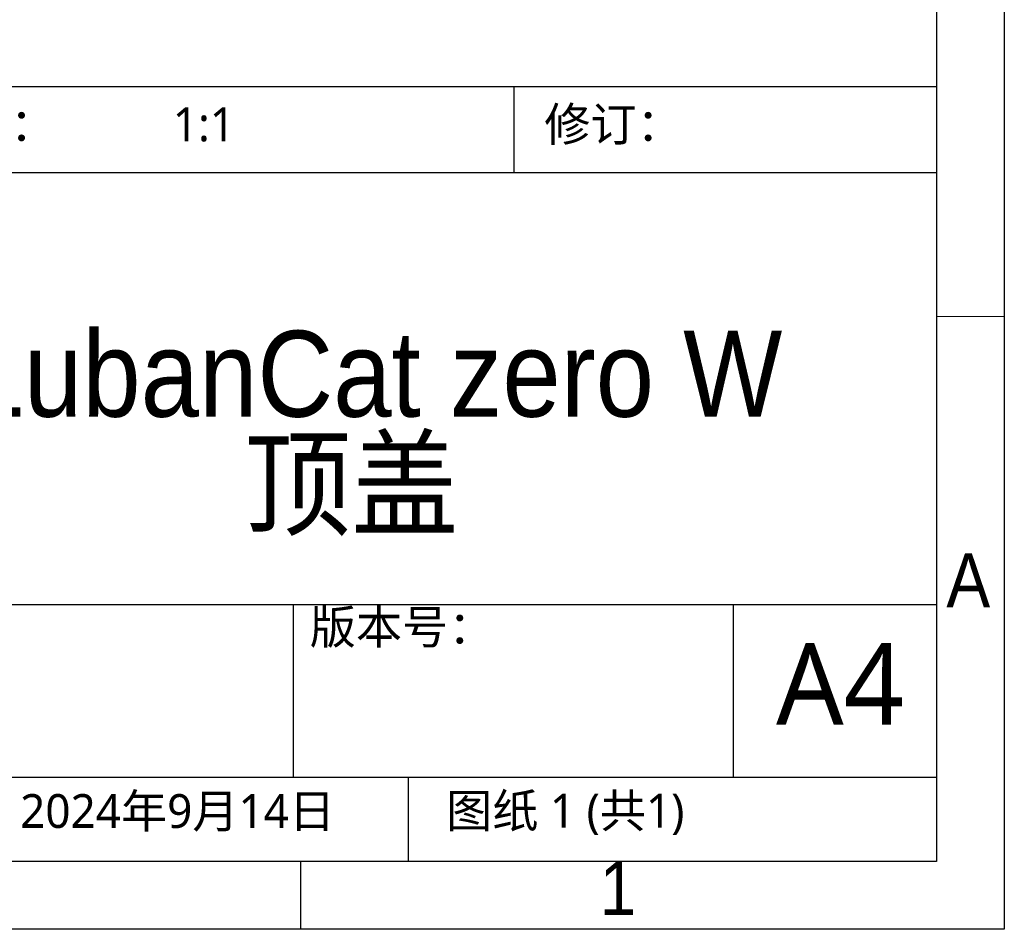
# Model space of a CAD drawing. Header units: millimetres. Extents: x 3 to 207, y 3 to 294.
# Tile 5 of 10: x 134 to 207, y 3 to 70. Entities that reach past the tile are written whole.
import ezdxf

# ---------------------------------------------------------------- set-up
doc = ezdxf.new("R2010")
doc.units = ezdxf.units.MM
doc.linetypes.add('SLD-实线', pattern=[0])
doc.layers.add('注释', color=2, linetype='SLD-实线')
doc.layers.add('草图直线', color=1, linetype='SLD-实线')
doc.styles.add('SLDTEXTSTYLE0', font='Microsoft YaHei.ttf', dxfattribs={"bigfont": 'bigfont'})
doc.styles.add('SLDTEXTSTYLE1', font='Microsoft YaHei.ttf')
doc.styles.add('SLDTEXTSTYLE2', font='Gothic.ttf', dxfattribs={"width": 0.913})
doc.styles.add('SLDTEXTSTYLE3', font='Gothic.ttf', dxfattribs={"width": 0.913, "bigfont": 'bigfont'})

# ---------------------------------------------------------------- blocks, each defined once
blk = doc.blocks.new('SW_NOTE_0_2')
at = {"layer": '注释', "color": 0, "char_height": 6.35, "attachment_point": 2}
for s, insert, style in [('LubanCat zero W ', (36.612, 8.111), 'SLDTEXTSTYLE2'), ('顶盖', (34.938, -0.003), 'SLDTEXTSTYLE3')]:
    blk.add_mtext(s, dxfattribs=dict(at, insert=insert, style=style))

msp = doc.modelspace()

# ---------------------------------------------------------------- linework, layer by layer
at = {"layer": '草图直线'}
for p, q in [((207, 294), (207, 3)), ((202, 289), (202, 8)), ((20, 65.250038), (202, 65.250038)), ((170.8, 58.875), (170.8, 65.25)), ((202, 58.875), (118.8, 58.875)), ((201.9681071, 48.287234), (206.9681024, 48.2803659)), ((74.6, 27.003458), (202, 27.003458)), ((154.4739313, 27.003458), (154.4739313, 14.25)), ((187, 14.25), (187, 27)), ((20, 14.25), (202, 14.25)), ((163, 8), (163, 14.25)), ((202, 8), (8, 8)), ((155, 8), (155, 3)), ((207, 3), (3, 3))]:
    msp.add_line(p, q, dxfattribs=at)

# ---------------------------------------------------------------- block references
at = {"layer": '注释'}
msp.add_blockref('SW_NOTE_0_2', (123.8208379, 39.1039575), dxfattribs=at)

# ---------------------------------------------------------------- texts
for s, insert, char_height, attachment_point, style in [('图纸比例：', (119.911408, 63.7193022), 2.5, 1, 'SLDTEXTSTYLE0'), ('修订：', (173.0186097, 63.7193022), 2.5, 1, 'SLDTEXTSTYLE0'), ('1:1', (145.5763069, 63.7193021), 2.5, 1, 'SLDTEXTSTYLE1'), ('A', (204.3396881, 30.7636245), 3.96875, 2, 'SLDTEXTSTYLE2'), ('版本号：', (155.6944575, 26.5862136), 2.5, 1, 'SLDTEXTSTYLE0'), ('A4', (190.1436108, 24.1146383), 6, 1, 'SLDTEXTSTYLE1'), ('2024年9月14日', (134.2991227, 12.9881846), 2.5, 1, 'SLDTEXTSTYLE0'), ('图纸 1 (共1)', (165.7681521, 13.0124902), 2.5, 1, 'SLDTEXTSTYLE0'), ('1', (178.4600369, 8.0136245), 3.96875, 2, 'SLDTEXTSTYLE2')]:
    msp.add_mtext(s, dxfattribs=dict(at, insert=insert, char_height=char_height, attachment_point=attachment_point, style=style))

doc.saveas('drawing.dxf')
